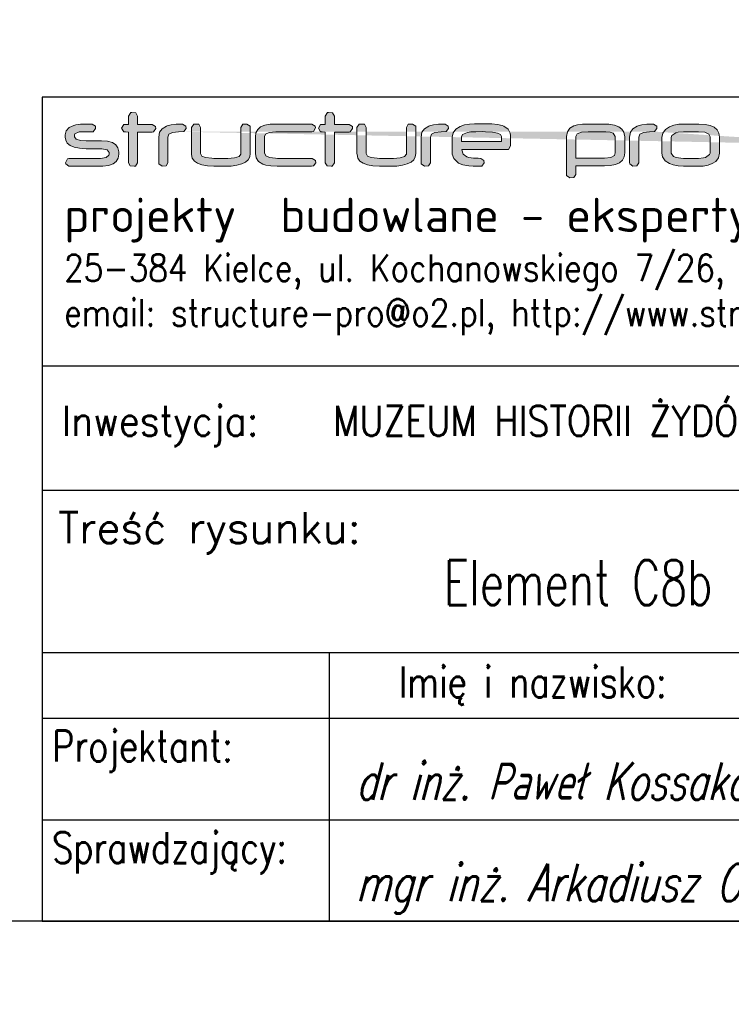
# Model space of a CAD drawing. Header units: millimetres. Extents: x -34919 to 306996, y -293018 to -145733.
# Tile 222 of 256: x 91496 to 91892, y -196130 to -195581. Entities that reach past the tile are written whole.
import ezdxf
from ezdxf.enums import TextEntityAlignment as Align

# ---------------------------------------------------------------- set-up
doc = ezdxf.new("R2010")
doc.units = ezdxf.units.MM
doc.header["$LTSCALE"] = 3
for name, color, linetype in [('Konstrukcja', 2, 'Continuous'), ('Prz', 5, 'Continuous'), ('TABELA', 7, 'Continuous')]:
    doc.layers.add(name, color=color, linetype=linetype)
doc.layers.add('SIATKA', color=5, linetype='Continuous', lineweight=18)
doc.styles.add('Annotative', font='txt')
doc.styles.add('NOVE3', font='romans.shx', dxfattribs={"width": 0.7})
doc.styles.add('ROMANS', font='romans.shx')

# ---------------------------------------------------------------- blocks, each defined once
blk = doc.blocks.new('structure pro')
h = blk.add_hatch(color=7)
h.dxf.hatch_style = 1
h.paths.add_polyline_path([(739.2, 22.6), (739.75, 24.09), (741.79, 25.19), (745.17, 25.58), (748.07, 25.58), (749.33, 27.39), (749.17, 28.65), (747.37, 29.9), (747.13, 29.9), (743.75, 29.75), (741, 29.43), (738.81, 28.88), (738.33, 28.65), (735.98, 27.23), (734.56, 25.19), (734.09, 22.6), (734.09, 8.31), (734.09, 7.76), (735.9, 6.34), (738.18, 6.5), (739.2, 8.31)])
h.paths.add_polyline_path([(553.28, 43.25), (550.33, 45.35), (549.87, 45.35), (544.24, 45.15), (539.6, 44.63), (536, 43.65), (535.15, 43.39), (531.22, 40.96), (528.86, 37.63), (528.08, 33.24), (528.08, 9.48), (528.21, 8.44), (531.15, 6.21), (534.95, 6.47), (536.72, 9.42), (536.72, 33.24), (537.63, 35.79), (540.91, 37.56), (546.6, 38.22), (551.38, 38.28), (553.54, 41.29)])
h.paths.add_polyline_path([(115.83, 43.25), (112.82, 45.35), (112.42, 45.35), (106.8, 45.15), (102.15, 44.63), (98.48, 43.65), (97.7, 43.39), (93.77, 40.96), (91.42, 37.63), (90.63, 33.24), (90.63, 9.48), (90.7, 8.44), (93.71, 6.21), (97.44, 6.47), (99.2, 9.42), (99.2, 33.24), (100.12, 35.79), (103.46, 37.56), (109.15, 38.22), (113.93, 38.28), (116.02, 41.29)])
h.paths.add_polyline_path([(1436.84, 35.09), (1434.56, 35.72), (1432.28, 35.09), (1431.18, 33.12), (1432.28, 31.08), (1434.56, 30.45), (1436.84, 31.08), (1437.86, 33.12)])
h.paths.add_polyline_path([(1436.13, 29.75), (1433.93, 29.98), (1432.05, 28.02), (1432.05, 8.31), (1432.99, 6.58), (1435.27, 6.34), (1437.15, 8.31), (1437.15, 28.02)])
h.paths.add_polyline_path([(1405.27, 36.11), (1403.07, 36.19), (1401.18, 34.3), (1401.18, 8.31), (1403.07, 6.34), (1405.27, 6.58), (1406.29, 8.31), (1406.29, 15.45), (1423.96, 6.58), (1426.47, 6.34), (1428.59, 8.15), (1427.33, 10.03), (1411.08, 18.12), (1426.94, 26.06), (1428.28, 27.86), (1426.08, 29.67), (1423.72, 29.51), (1406.29, 20.79), (1406.29, 34.3)])
h.paths.add_polyline_path([(1385.4, 28.65), (1383.59, 29.9), (1380.45, 29.83), (1377.94, 29.75), (1377.15, 29.67), (1374.48, 29.35), (1373.38, 29.04), (1370.71, 27.86), (1369.14, 26.13), (1368.67, 23.86), (1368.67, 22.6), (1368.82, 20.95), (1369.77, 19.22), (1371.34, 17.81), (1373.62, 16.87), (1376.6, 16.32), (1380.21, 16.08), (1388.62, 16.08), (1389.09, 16.08), (1392.07, 15.53), (1393.01, 13.96), (1393.01, 13.1), (1392.94, 12.47), (1391.44, 11.13), (1388.22, 10.74), (1370.71, 10.74), (1369.77, 10.51), (1368.75, 8.31), (1368.82, 7.68), (1370.71, 6.34), (1388.14, 6.34), (1389.64, 6.42), (1392.78, 6.81), (1395.21, 7.68), (1397.02, 9.01), (1398.04, 10.82), (1398.43, 13.1), (1398.43, 14.2), (1398.43, 14.35), (1397.96, 16.55), (1396.78, 18.28), (1394.9, 19.54), (1392.23, 20.24), (1388.85, 20.48), (1380.29, 20.48), (1377.15, 20.71), (1374.64, 21.42), (1373.85, 22.6), (1373.85, 23.86), (1373.93, 24.33), (1376.36, 25.43), (1376.68, 25.43), (1379.9, 25.51), (1383.59, 25.51), (1384.22, 25.58), (1385.55, 27.39)])
h.paths.add_polyline_path([(1324.29, 28.8), (1321.55, 29.98), (1321.47, 29.98), (1319.19, 28.33), (1319.5, 27.08), (1328.85, 8.46), (1329.09, 8.15), (1332.07, 6.74), (1332.38, 6.74), (1335.21, 8.38), (1342.99, 22.76), (1350.6, 8.46), (1350.68, 8.31), (1353.67, 6.81), (1353.98, 6.81), (1356.81, 8.46), (1366.39, 27.08), (1366.7, 28.33), (1366.7, 28.41), (1364.27, 29.98), (1361.6, 28.8), (1353.67, 13.49), (1345.89, 27.78), (1345.89, 27.86), (1342.99, 29.51), (1342.75, 29.51), (1340, 27.78), (1332.23, 13.49)])
h.paths.add_polyline_path([(1308.59, 29.67), (1305.13, 29.9), (1296.49, 29.9), (1293.98, 29.75), (1291.15, 29.2), (1288.8, 28.33), (1286.6, 26.92), (1285.11, 24.8), (1284.56, 22.36), (1284.56, 13.65), (1284.95, 11.45), (1286.36, 9.41), (1288.8, 7.83), (1290.84, 7.13), (1293.59, 6.58), (1296.49, 6.34), (1305.13, 6.34), (1307.49, 6.5), (1310.32, 6.97), (1312.59, 7.76), (1314.56, 9.01), (1316.05, 11.05), (1316.6, 13.65), (1316.6, 22.36), (1316.6, 22.44), (1316.28, 24.72), (1315.26, 26.61), (1313.69, 28.02), (1311.49, 29.04)])
h.paths.add_polyline_path([(1296.57, 25.51), (1304.97, 25.51), (1308.43, 25.19), (1310.63, 24.33), (1311.34, 22.76), (1311.34, 13.65), (1311.18, 12.86), (1308.82, 11.29), (1307.8, 11.05), (1304.97, 10.74), (1296.57, 10.74), (1295.08, 10.74), (1292.41, 11.21), (1291, 11.84), (1289.74, 13.65), (1289.74, 22.36), (1289.97, 23.39), (1292.33, 24.96), (1293.67, 25.27)], flags=16)
h.paths.add_polyline_path([(1258.48, 36.11), (1256.28, 36.19), (1254.4, 34.3), (1254.4, 8.31), (1256.28, 6.34), (1258.48, 6.58), (1259.5, 8.31), (1259.5, 15.45), (1277.17, 6.58), (1279.69, 6.34), (1281.81, 8.15), (1280.55, 10.03), (1264.29, 18.12), (1280.16, 26.06), (1281.49, 27.86), (1279.29, 29.67), (1276.94, 29.51), (1259.5, 20.79), (1259.5, 34.3)])
h.paths.add_polyline_path([(1240.1, 29.75), (1235.86, 29.9), (1233.9, 27.94), (1233.9, 27.63), (1235.86, 25.51), (1237.04, 25.51), (1237.28, 25.51), (1238.14, 25.58), (1238.85, 25.58), (1240.57, 25.51), (1244.34, 24.8), (1245.84, 23.15), (1227.54, 23.15), (1223.61, 22.76), (1220.47, 21.66), (1220.31, 21.58), (1217.56, 19.3), (1216.7, 16.16), (1216.7, 13.18), (1216.7, 13.02), (1217.72, 10.11), (1220.71, 7.83), (1223.93, 6.74), (1227.69, 6.34), (1240.34, 6.34), (1242.15, 6.42), (1245.99, 7.05), (1248.74, 8.46), (1250.39, 10.58), (1250.94, 13.41), (1250.94, 22.68), (1250.55, 24.96), (1248.66, 27.39), (1245.29, 29.04), (1243.56, 29.35)])
h.paths.add_polyline_path([(1240.42, 10.74), (1227.54, 10.74), (1224.16, 11.21), (1221.88, 13.25), (1221.88, 16.24), (1224.08, 18.2), (1227.46, 18.75), (1245.76, 18.75), (1245.76, 17.89), (1245.84, 16.71), (1245.84, 15.53), (1245.84, 14.67), (1245.84, 14.12), (1244.34, 11.29), (1244.11, 11.13)], flags=16)
h.paths.add_polyline_path([(1200.91, 28.65), (1199.11, 29.9), (1196.04, 29.83), (1193.45, 29.75), (1192.67, 29.67), (1190, 29.35), (1188.9, 29.04), (1186.31, 27.86), (1184.74, 26.13), (1184.19, 23.86), (1184.19, 22.6), (1184.42, 20.95), (1185.29, 19.22), (1186.86, 17.81), (1189.13, 16.87), (1192.12, 16.32), (1195.73, 16.08), (1204.13, 16.08), (1204.61, 16.08), (1207.59, 15.53), (1208.53, 13.96), (1208.53, 13.1), (1208.45, 12.47), (1206.96, 11.13), (1203.74, 10.74), (1186.23, 10.74), (1185.29, 10.51), (1184.26, 8.31), (1184.34, 7.68), (1186.23, 6.34), (1203.66, 6.34), (1205.16, 6.42), (1208.3, 6.81), (1210.81, 7.68), (1212.54, 9.01), (1213.56, 10.82), (1213.95, 13.1), (1213.95, 14.2), (1213.95, 14.35), (1213.48, 16.55), (1212.3, 18.28), (1210.42, 19.54), (1207.75, 20.24), (1204.37, 20.48), (1195.81, 20.48), (1192.67, 20.71), (1190.15, 21.42), (1189.37, 22.6), (1189.37, 23.86), (1189.45, 24.33), (1191.88, 25.43), (1192.2, 25.43), (1195.42, 25.51), (1199.11, 25.51), (1199.74, 25.58), (1201.07, 27.39)])
h.paths.add_polyline_path([(1169.11, 28.65), (1167.3, 29.9), (1164.16, 29.83), (1161.65, 29.75), (1160.86, 29.67), (1158.19, 29.35), (1157.09, 29.04), (1154.42, 27.86), (1152.85, 26.13), (1152.38, 23.86), (1152.38, 22.6), (1152.54, 20.95), (1153.48, 19.22), (1155.05, 17.81), (1157.33, 16.87), (1160.23, 16.32), (1163.92, 16.08), (1172.33, 16.08), (1172.72, 16.08), (1175.7, 15.53), (1176.72, 13.96), (1176.72, 13.1), (1176.65, 12.47), (1175.15, 11.13), (1171.86, 10.74), (1154.34, 10.74), (1153.48, 10.51), (1152.46, 8.31), (1152.54, 7.68), (1154.34, 6.34), (1171.86, 6.34), (1173.35, 6.42), (1176.49, 6.81), (1178.92, 7.68), (1180.73, 9.01), (1181.75, 10.82), (1182.07, 13.1), (1182.07, 14.2), (1182.07, 14.35), (1181.67, 16.55), (1180.49, 18.28), (1178.61, 19.54), (1175.94, 20.24), (1172.56, 20.48), (1163.92, 20.48), (1160.78, 20.71), (1158.35, 21.42), (1157.48, 22.6), (1157.48, 23.86), (1157.64, 24.33), (1160.08, 25.43), (1160.39, 25.43), (1163.61, 25.51), (1167.3, 25.51), (1167.93, 25.58), (1169.26, 27.39)])
h.paths.add_polyline_path([(1141.62, 29.67), (1138.16, 29.9), (1129.52, 29.9), (1127.01, 29.75), (1124.18, 29.2), (1121.83, 28.33), (1119.63, 26.92), (1118.06, 24.8), (1117.59, 22.36), (1117.59, 13.65), (1117.98, 11.45), (1119.39, 9.41), (1121.83, 7.83), (1123.87, 7.13), (1126.62, 6.58), (1129.52, 6.34), (1138.16, 6.34), (1140.52, 6.5), (1143.35, 6.97), (1145.62, 7.76), (1147.59, 9.01), (1149.08, 11.05), (1149.63, 13.65), (1149.63, 22.36), (1149.63, 22.44), (1149.24, 24.72), (1148.29, 26.61), (1146.72, 28.02), (1144.45, 29.04)])
h.paths.add_polyline_path([(1129.6, 25.51), (1138.01, 25.51), (1141.46, 25.19), (1143.66, 24.33), (1144.37, 22.76), (1144.37, 13.65), (1144.13, 12.86), (1141.85, 11.29), (1140.83, 11.05), (1138.01, 10.74), (1129.6, 10.74), (1128.11, 10.74), (1125.44, 11.21), (1123.95, 11.84), (1122.77, 13.65), (1122.77, 22.36), (1123.01, 23.39), (1125.36, 24.96), (1126.7, 25.27)], flags=16)
h.paths.add_polyline_path([(1086.96, 34.3), (1084.99, 36.19), (1082.72, 36.11), (1081.62, 34.3), (1081.62, 8.31), (1082.72, 6.58), (1084.99, 6.34), (1086.96, 8.31), (1086.96, 18.67), (1109.81, 6.66), (1112.64, 6.34), (1114.84, 8.15), (1113.58, 10.03), (1091.75, 21.58), (1112.8, 32.65), (1114.13, 34.46), (1111.93, 36.19), (1108.95, 36.03), (1086.96, 24.33)])
h.paths.add_polyline_path([(1052.94, 36.11), (1050.74, 36.19), (1048.78, 34.3), (1048.78, 20.56), (1044.07, 15.92), (1043.59, 15.14), (1044.62, 14.35), (1046.11, 14.67), (1048.78, 17.26), (1048.78, 8.31), (1049.88, 6.58), (1052.08, 6.34), (1053.96, 8.31), (1053.96, 22.29), (1058.83, 27), (1059.22, 27.78), (1058.2, 28.57), (1056.79, 28.33), (1053.96, 25.58), (1053.96, 34.3)])
h.paths.add_polyline_path([(1034.65, 29.67), (1031.51, 29.9), (1021.93, 29.9), (1019.02, 29.75), (1016.2, 29.28), (1013.92, 28.49), (1011.56, 27), (1009.99, 24.96), (1009.52, 22.44), (1009.52, 13.8), (1009.52, 13.1), (1010.38, 10.66), (1012.35, 8.54), (1013.05, 8.07), (1015.41, 7.13), (1018.63, 6.58), (1021.14, 6.42), (1022.32, 6.42), (1025.39, 6.34), (1026.01, 6.42), (1027.27, 8.31), (1027.19, 9.41), (1025.39, 10.74), (1023.89, 10.74), (1021.22, 10.82), (1018.79, 11.13), (1017.53, 11.53), (1015.49, 13.02), (1014.86, 15.45), (1014.86, 15.61), (1040.54, 15.61), (1040.86, 15.61), (1041.96, 17.73), (1041.96, 23.39), (1041.8, 24.72), (1040.62, 26.92), (1038.27, 28.57), (1037.24, 29.04)])
h.paths.add_polyline_path([(1022.71, 25.58), (1026.41, 25.58), (1028.06, 25.58), (1031.9, 25.35), (1034.73, 24.88), (1036.38, 24.01), (1036.93, 22.99), (1036.93, 20.09), (1014.7, 20.09), (1014.7, 22.76), (1015.18, 24.01), (1017.92, 25.19), (1019.89, 25.43)], flags=16)
h.paths.add_polyline_path([(965.23, 28.8), (962.48, 29.98), (962.4, 29.98), (960.04, 28.33), (960.36, 27.08), (969.78, 8.46), (969.94, 8.15), (973, 6.74), (973.32, 6.74), (976.14, 8.38), (983.84, 22.76), (991.46, 8.46), (991.54, 8.31), (994.52, 6.81), (994.91, 6.81), (997.66, 8.46), (1007.24, 27.08), (1007.64, 28.33), (1007.64, 28.41), (1005.2, 29.98), (1002.45, 28.8), (994.52, 13.49), (986.82, 27.78), (986.75, 27.86), (983.84, 29.51), (983.68, 29.51), (980.85, 27.78), (973.16, 13.49)])
h.paths.add_polyline_path([(946.61, 29.75), (942.37, 29.9), (940.41, 27.94), (940.41, 27.63), (942.37, 25.51), (943.55, 25.51), (943.79, 25.51), (944.65, 25.58), (945.36, 25.58), (947.08, 25.51), (950.85, 24.8), (952.35, 23.15), (934.05, 23.15), (930.2, 22.76), (926.98, 21.66), (926.82, 21.58), (924.07, 19.3), (923.21, 16.16), (923.21, 13.18), (923.21, 13.02), (924.23, 10.11), (927.21, 7.83), (930.43, 6.74), (934.2, 6.34), (946.85, 6.34), (948.66, 6.42), (952.5, 7.05), (955.25, 8.46), (956.9, 10.58), (957.45, 13.41), (957.45, 22.68), (957.06, 24.96), (955.17, 27.39), (951.8, 29.04), (950.07, 29.35)])
h.paths.add_polyline_path([(946.93, 10.74), (934.05, 10.74), (930.67, 11.21), (928.39, 13.25), (928.39, 16.24), (930.59, 18.2), (933.97, 18.75), (952.27, 18.75), (952.27, 17.89), (952.35, 16.71), (952.35, 15.53), (952.35, 14.67), (952.35, 14.12), (950.85, 11.29), (950.62, 11.13)], flags=16)
h.paths.add_polyline_path([(911.82, 35.95), (907.89, 36.19), (885.28, 36.19), (883.31, 34.3), (883.31, 8.31), (885.28, 6.34), (887.63, 6.58), (888.81, 8.31), (888.81, 17.02), (907.66, 17.02), (909.07, 17.1), (912.76, 17.49), (915.98, 18.52), (917.4, 19.22), (919.68, 21.66), (920.46, 24.96), (920.46, 29.59), (920.38, 30.3), (918.97, 32.97), (915.75, 34.93), (915.12, 35.17)])
h.paths.add_polyline_path([(888.81, 31.79), (907.97, 31.79), (910.41, 31.71), (913.86, 30.85), (915.04, 29.2), (915.04, 25.11), (914.57, 23.54), (912.29, 22.05), (907.97, 21.5), (888.81, 21.5)], flags=16)
h.paths.add_polyline_path([(851.51, 11.05), (852.6, 9.09), (851.51, 7.05), (849.23, 6.42), (846.95, 7.05), (845.85, 9.09), (846.95, 11.05), (849.23, 11.68)])
h.paths.add_polyline_path([(828.34, 38.54), (827.32, 38.7), (825.59, 38.07), (824.72, 36.42), (825.59, 34.77), (827.39, 34.22), (829.12, 34.85), (829.99, 36.42), (829.75, 37.36), (829.2, 38.07)])
h.paths.add_polyline_path([(842.47, 28.41), (840.82, 29.12), (838.86, 28.49), (812.39, 11.29), (810.98, 9.17), (812.16, 7.05), (814.59, 6.34), (841.69, 6.34), (841.85, 6.34), (843.73, 8.54), (843.73, 8.7), (841.69, 10.74), (820.17, 10.82), (842.47, 25.35), (843.1, 26.68)])
h.paths.add_polyline_path([(801.01, 29.59), (796.45, 29.9), (788.05, 29.9), (784.99, 29.75), (781.14, 29.04), (778.39, 27.7), (776.74, 25.74), (776.19, 23.15), (776.19, 8.31), (777.21, 6.58), (779.41, 6.34), (781.37, 8.31), (781.37, 23.23), (781.37, 23.39), (783.89, 25.35), (785.3, 25.43), (787.58, 25.51), (796.45, 25.51), (798.96, 25.51), (800.38, 25.35), (800.77, 25.27), (802.97, 23.23), (802.97, 8.31), (804.07, 6.58), (806.27, 6.34), (808.23, 8.31), (808.23, 23.23), (808, 24.8), (806.82, 27.08), (804.46, 28.65)])
h.paths.add_polyline_path([(771.79, 35.09), (769.51, 35.72), (767.24, 35.09), (766.14, 33.12), (767.24, 31.08), (769.51, 30.45), (771.79, 31.08), (772.89, 33.12)])
h.paths.add_polyline_path([(771.16, 29.75), (768.96, 29.98), (767, 28.02), (767, 8.31), (768.02, 6.58), (770.22, 6.34), (772.18, 8.31), (772.18, 28.02)])
h.paths.add_polyline_path([(730.01, 36.03), (727.81, 36.19), (725.85, 34.3), (725.85, 29.67), (710.45, 29.67), (706.84, 29.51), (703.23, 28.65), (700.56, 27.23), (698.91, 25.11), (698.2, 22.36), (698.12, 20.09), (698.12, 16.08), (698.2, 13.02), (698.52, 11.21), (699.93, 9.09), (702.44, 7.6), (705.98, 6.66), (710.53, 6.34), (718.39, 6.34), (719.49, 6.42), (723.18, 6.81), (726.4, 7.83), (727.5, 8.38), (730.17, 10.66), (731.03, 13.57), (731.03, 34.3)])
h.paths.add_polyline_path([(717.91, 10.74), (710.45, 10.74), (709.35, 10.74), (706.06, 10.98), (705.03, 11.37), (703.39, 13.96), (703.39, 22.29), (703.7, 23.39), (705.9, 24.88), (710.3, 25.35), (725.85, 25.35), (725.85, 13.73), (725.22, 12.23), (722.63, 11.13)], flags=16)
h.paths.add_polyline_path([(598.24, 45.02), (592.41, 45.35), (578.08, 45.35), (573.83, 45.15), (569.18, 44.3), (565.19, 42.73), (561.52, 40.38), (558.97, 36.97), (558.12, 32.78), (558.12, 18.38), (558.77, 14.72), (561.13, 11.25), (565.25, 8.63), (568.59, 7.46), (573.17, 6.54), (578.08, 6.21), (592.41, 6.21), (596.34, 6.34), (601.05, 7.13), (604.91, 8.57), (608.12, 10.66), (610.67, 14.07), (611.52, 18.38), (611.52, 32.85), (611.52, 33.05), (610.93, 36.84), (609.36, 39.92), (606.68, 42.27), (602.95, 43.97)])
h.paths.add_polyline_path([(578.21, 38.08), (592.15, 38.08), (597.91, 37.63), (601.58, 36.06), (602.82, 33.44), (602.82, 18.38), (602.49, 17.01), (598.63, 14.39), (596.93, 13.93), (592.22, 13.41), (578.21, 13.41), (575.72, 13.54), (571.27, 14.26), (568.85, 15.31), (566.76, 18.38), (566.76, 32.78), (567.22, 34.55), (571.14, 37.1), (573.3, 37.69)], flags=16)
h.paths.add_polyline_path([(508.97, 45.09), (502.82, 45.35), (489.14, 45.35), (484.49, 45.22), (479.71, 44.63), (476.24, 43.65), (472.71, 41.55), (470.29, 38.15), (469.44, 33.77), (469.44, -1.45), (469.57, -2.43), (472.65, -4.65), (476.31, -4.33), (478.08, -1.45), (478.08, 6.54), (504.91, 6.54), (510.08, 6.8), (514.92, 7.78), (518.65, 9.42), (521.4, 11.84), (522.97, 14.92), (523.56, 18.65), (523.56, 33.83), (523.5, 34.55), (522.78, 37.82), (520.95, 40.57), (518.07, 42.67), (514.07, 44.17)])
h.paths.add_polyline_path([(504.91, 13.74), (478.08, 13.74), (478.08, 33.5), (478.08, 33.9), (479.52, 36.25), (483.31, 37.69), (489.47, 38.15), (502.95, 38.15), (506.09, 38.08), (510.08, 37.76), (512.9, 36.84), (514.86, 33.77), (514.86, 18.52), (513.94, 16.09), (510.67, 14.33)], flags=16)
h.paths.add_polyline_path([(405.23, 45.02), (400.13, 45.41), (384.03, 45.41), (379.25, 45.22), (374.61, 44.43), (370.74, 43.06), (366.75, 40.57), (364.2, 37.17), (363.35, 32.98), (363.35, 18.58), (363.41, 17.47), (364.85, 13.41), (368.13, 9.81), (369.3, 9.09), (373.3, 7.46), (378.6, 6.47), (382.79, 6.28), (384.75, 6.21), (389.85, 6.21), (390.9, 6.28), (393.06, 9.42), (392.8, 11.32), (389.85, 13.41), (387.37, 13.48), (382.98, 13.61), (378.79, 14.13), (376.83, 14.79), (373.43, 17.34), (372.25, 21.26), (372.25, 21.59), (415.12, 21.59), (415.64, 21.59), (417.47, 25.13), (417.47, 34.55), (417.28, 36.78), (415.25, 40.44), (411.32, 43.19), (409.62, 43.91)])
h.paths.add_polyline_path([(385.4, 38.22), (391.56, 38.28), (394.24, 38.22), (400.72, 37.82), (405.37, 36.97), (408.18, 35.66), (409.1, 33.83), (409.1, 29.05), (371.99, 29.05), (371.99, 33.5), (372.84, 35.6), (377.42, 37.56), (380.69, 37.95)], flags=16)
edge = h.paths.add_edge_path()
edge.add_line((357.72, 38.28), (359.88, 41.29))
edge.add_line((359.88, 41.29), (359.62, 43.25))
edge.add_line((359.62, 43.25), (356.67, 45.35))
edge.add_line((356.67, 45.35), (356.21, 45.35))
edge.add_line((356.21, 45.35), (350.59, 45.15))
edge.add_line((350.59, 45.15), (345.94, 44.63))
edge.add_line((345.94, 44.63), (342.34, 43.65))
edge.add_line((342.34, 43.65), (341.49, 43.39))
edge.add_line((341.49, 43.39), (337.56, 40.96))
edge.add_line((337.56, 40.96), (335.21, 37.63))
edge.add_line((335.21, 37.63), (334.42, 33.24))
edge.add_line((334.42, 33.24), (334.42, 9.48))
edge.add_line((334.42, 9.48), (334.55, 8.44))
edge.add_line((334.55, 8.44), (337.5, 6.21))
edge.add_line((337.5, 6.21), (341.23, 6.47))
edge.add_line((341.23, 6.47), (343.06, 9.42))
edge.add_line((343.06, 9.42), (343.06, 33.24))
edge.add_line((343.06, 33.24), (343.98, 35.79))
edge.add_line((343.98, 35.79), (347.25, 37.56))
edge.add_line((347.25, 37.56), (352.94, 38.22))
edge.add_line((352.94, 38.22), (357.72, 38.28))
edge.add_line((357.72, 38.28), (352.94, 38.22))
h.paths.add_polyline_path([(281.74, 45.09), (278.01, 45.35), (276.96, 45.28), (274.8, 42.14), (274.8, 17.86), (274.86, 16.88), (275.65, 13.61), (277.55, 10.92), (280.49, 8.9), (284.55, 7.39), (289.66, 6.47), (295.81, 6.21), (299.87, 6.21), (300.19, 6.15), (302.74, 6.15), (304.51, 6.08), (305.23, 6.08), (311.71, 6.34), (317.14, 7.13), (321.59, 8.31), (325.06, 10.01), (327.55, 12.17), (328.99, 14.79), (329.51, 17.86), (329.51, 42.14), (329.38, 43.25), (326.31, 45.35), (322.51, 45.09), (320.74, 42.14), (320.74, 17.8), (320.74, 17.21), (319.04, 15.11), (315.05, 13.87), (308.63, 13.41), (295.81, 13.41), (293.71, 13.48), (288.02, 14.13), (284.55, 15.57), (283.44, 17.86), (283.44, 42.14)])
h.paths.add_polyline_path([(252.15, 55.69), (248.49, 55.95), (247.51, 55.89), (245.28, 52.74), (245.28, 45.02), (242.53, 45.02), (240.96, 44.83), (238.93, 41.49), (240.96, 38.08), (242.53, 37.95), (245.28, 37.89), (245.28, 9.42), (247.05, 6.47), (250.71, 6.21), (251.76, 6.28), (253.92, 9.42), (253.92, 37.89), (267.53, 37.89), (268.58, 37.95), (270.81, 41.03), (270.54, 42.93), (267.53, 45.02), (253.92, 45.02), (253.92, 52.74)])
h.paths.add_polyline_path([(236.05, 43.32), (232.91, 45.35), (198.75, 45.35), (194.17, 45.15), (189.19, 44.24), (185.33, 42.6), (182.58, 40.31), (180.95, 37.23), (180.42, 33.5), (180.42, 18.06), (181.14, 13.87), (183.43, 10.4), (187.36, 7.98), (190.18, 7.06), (194.76, 6.41), (200.58, 6.21), (232.45, 6.21), (234.35, 6.47), (236.45, 9.42), (236.19, 11.32), (233.24, 13.41), (200.84, 13.41), (199.01, 13.48), (193.45, 14.2), (190.11, 15.83), (189, 18.45), (189, 33.77), (189.98, 35.99), (193.38, 37.56), (199.4, 38.08), (232.91, 38.08), (234.35, 38.35), (236.25, 41.75)])
h.paths.add_polyline_path([(127.87, 45.09), (124.21, 45.35), (123.16, 45.28), (121, 42.14), (121, 17.86), (121, 16.88), (121.85, 13.61), (123.75, 10.92), (126.69, 8.9), (130.75, 7.39), (135.79, 6.47), (141.94, 6.21), (146, 6.21), (146.33, 6.15), (148.88, 6.15), (150.71, 6.08), (151.43, 6.08), (157.85, 6.34), (163.28, 7.13), (167.79, 8.31), (171.2, 10.01), (173.68, 12.17), (175.19, 14.79), (175.65, 17.86), (175.65, 42.14), (175.58, 43.25), (172.44, 45.35), (168.71, 45.09), (166.94, 42.14), (166.94, 17.8), (166.88, 17.21), (165.24, 15.11), (161.18, 13.87), (154.83, 13.41), (141.94, 13.41), (139.91, 13.48), (134.15, 14.13), (130.75, 15.57), (129.57, 17.86), (129.57, 42.14)])
h.paths.add_polyline_path([(69.3, 55.69), (65.63, 55.95), (64.65, 55.89), (62.49, 52.74), (62.49, 45.02), (59.67, 45.02), (58.1, 44.83), (56.07, 41.49), (58.1, 38.08), (59.67, 37.95), (62.49, 37.89), (62.49, 9.42), (64.19, 6.47), (67.92, 6.21), (68.9, 6.28), (71.06, 9.42), (71.06, 37.89), (84.68, 37.89), (85.79, 37.95), (87.95, 41.03), (87.69, 42.93), (84.68, 45.02), (71.06, 45.02), (71.06, 52.74)])
h.paths.add_polyline_path([(31.73, 43.25), (28.78, 45.35), (23.55, 45.35), (19.29, 45.15), (17.98, 45.09), (13.6, 44.5), (11.7, 44.04), (7.38, 42.08), (4.7, 39.13), (3.85, 35.34), (3.85, 33.18), (4.18, 30.49), (5.68, 27.61), (8.3, 25.32), (12.09, 23.69), (17.07, 22.77), (23.16, 22.44), (37.16, 22.44), (37.88, 22.44), (42.85, 21.46), (44.49, 18.84), (44.49, 17.4), (44.36, 16.36), (41.87, 14.2), (36.44, 13.41), (7.25, 13.41), (5.75, 13.15), (4.04, 9.42), (4.18, 8.37), (7.25, 6.21), (36.38, 6.21), (38.8, 6.28), (44.1, 6.93), (48.16, 8.44), (51.1, 10.66), (52.87, 13.61), (53.46, 17.4), (53.46, 19.17), (53.46, 19.5), (52.74, 23.16), (50.77, 26.04), (47.57, 28.14), (43.18, 29.38), (37.49, 29.77), (23.22, 29.77), (17.98, 30.03), (13.86, 31.21), (12.49, 33.31), (12.49, 35.34), (12.62, 36.12), (16.74, 37.95), (17.26, 38.02), (22.57, 38.08), (28.78, 38.08), (29.83, 38.22), (31.99, 41.29)])
edge = h.paths.add_edge_path()
edge.add_line((748.07, 25.58), (745.17, 25.58))
edge.add_line((551.38, 38.28), (546.6, 38.22))
edge.add_line((113.93, 38.28), (109.15, 38.22))
at = {"color": 7, "lineweight": 0}
for p, q in [((64.65, 55.89), (62.49, 52.74)), ((65.63, 55.95), (64.65, 55.89)), ((69.3, 55.69), (65.63, 55.95)), ((71.06, 52.74), (69.3, 55.69)), ((247.51, 55.89), (245.28, 52.74)), ((248.49, 55.95), (247.51, 55.89)), ((252.15, 55.69), (248.49, 55.95)), ((253.92, 52.74), (252.15, 55.69)), ((62.49, 52.74), (62.49, 45.02)), ((71.06, 45.02), (71.06, 52.74)), ((245.28, 52.74), (245.28, 45.02)), ((253.92, 45.02), (253.92, 52.74)), ((4.7, 39.13), (3.85, 35.34)), ((7.38, 42.08), (4.7, 39.13)), ((11.7, 44.04), (7.38, 42.08)), ((13.6, 44.5), (11.7, 44.04)), ((12.62, 36.12), (16.74, 37.95)), ((17.98, 45.09), (13.6, 44.5)), ((16.74, 37.95), (17.26, 38.02)), ((17.26, 38.02), (22.57, 38.08)), ((19.29, 45.15), (17.98, 45.09)), ((23.55, 45.35), (19.29, 45.15)), ((22.57, 38.08), (28.78, 38.08)), ((28.78, 45.35), (23.55, 45.35)), ((31.73, 43.25), (28.78, 45.35)), ((28.78, 38.08), (29.83, 38.22)), ((29.83, 38.22), (31.99, 41.29)), ((31.99, 41.29), (31.73, 43.25)), ((58.1, 44.83), (56.07, 41.49)), ((56.07, 41.49), (58.1, 38.08)), ((59.67, 45.02), (58.1, 44.83)), ((58.1, 38.08), (59.67, 37.95)), ((62.49, 45.02), (59.67, 45.02)), ((59.67, 37.95), (62.49, 37.89)), ((62.49, 37.89), (62.49, 9.42)), ((84.68, 45.02), (71.06, 45.02)), ((71.06, 9.42), (71.06, 37.89)), ((71.06, 37.89), (84.68, 37.89)), ((87.69, 42.93), (84.68, 45.02)), ((84.68, 37.89), (85.79, 37.95)), ((85.79, 37.95), (87.95, 41.03)), ((87.95, 41.03), (87.69, 42.93)), ((113.93, 38.28), (109.15, 38.22)), ((123.16, 45.28), (121, 42.14)), ((121, 42.14), (121, 17.86)), ((124.21, 45.35), (123.16, 45.28)), ((127.87, 45.09), (124.21, 45.35)), ((129.57, 42.14), (127.87, 45.09)), ((129.57, 17.86), (129.57, 42.14)), ((168.71, 45.09), (166.94, 42.14)), ((166.94, 42.14), (166.94, 17.8)), ((172.44, 45.35), (168.71, 45.09)), ((175.58, 43.25), (172.44, 45.35)), ((175.65, 42.14), (175.58, 43.25)), ((175.65, 17.86), (175.65, 42.14)), ((180.95, 37.23), (180.42, 33.5)), ((182.58, 40.31), (180.95, 37.23)), ((185.33, 42.6), (182.58, 40.31)), ((189.19, 44.24), (185.33, 42.6)), ((194.17, 45.15), (189.19, 44.24)), ((189.98, 35.99), (193.38, 37.56)), ((193.38, 37.56), (199.4, 38.08)), ((198.75, 45.35), (194.17, 45.15)), ((232.91, 45.35), (198.75, 45.35)), ((199.4, 38.08), (232.91, 38.08)), ((236.05, 43.32), (232.91, 45.35)), ((232.91, 38.08), (234.35, 38.35)), ((234.35, 38.35), (236.25, 41.75)), ((236.25, 41.75), (236.05, 43.32)), ((240.96, 44.83), (238.93, 41.49)), ((238.93, 41.49), (240.96, 38.08)), ((242.53, 45.02), (240.96, 44.83)), ((240.96, 38.08), (242.53, 37.95)), ((245.28, 45.02), (242.53, 45.02)), ((242.53, 37.95), (245.28, 37.89)), ((245.28, 37.89), (245.28, 9.42)), ((267.53, 45.02), (253.92, 45.02)), ((253.92, 9.42), (253.92, 37.89)), ((253.92, 37.89), (267.53, 37.89)), ((270.54, 42.93), (267.53, 45.02)), ((267.53, 37.89), (268.58, 37.95)), ((268.58, 37.95), (270.81, 41.03)), ((270.81, 41.03), (270.54, 42.93)), ((276.96, 45.28), (274.8, 42.14)), ((274.8, 42.14), (274.8, 17.86)), ((278.01, 45.35), (276.96, 45.28)), ((281.74, 45.09), (278.01, 45.35)), ((283.44, 42.14), (281.74, 45.09)), ((283.44, 17.86), (283.44, 42.14)), ((322.51, 45.09), (320.74, 42.14)), ((320.74, 42.14), (320.74, 17.8)), ((326.31, 45.35), (322.51, 45.09)), ((329.38, 43.25), (326.31, 45.35)), ((329.51, 42.14), (329.38, 43.25)), ((329.51, 17.86), (329.51, 42.14)), ((364.2, 37.17), (363.35, 32.98)), ((366.75, 40.57), (364.2, 37.17)), ((370.74, 43.06), (366.75, 40.57)), ((374.61, 44.43), (370.74, 43.06)), ((372.84, 35.6), (377.42, 37.56)), ((379.25, 45.22), (374.61, 44.43)), ((377.42, 37.56), (380.69, 37.95)), ((384.03, 45.41), (379.25, 45.22)), ((380.69, 37.95), (385.4, 38.22)), ((400.13, 45.41), (384.03, 45.41)), ((385.4, 38.22), (391.56, 38.28)), ((391.56, 38.28), (394.24, 38.22)), ((394.24, 38.22), (400.72, 37.82)), ((405.23, 45.02), (400.13, 45.41)), ((400.72, 37.82), (405.37, 36.97)), ((409.62, 43.91), (405.23, 45.02)), ((405.37, 36.97), (408.18, 35.66)), ((411.32, 43.19), (409.62, 43.91)), ((415.25, 40.44), (411.32, 43.19)), ((417.28, 36.78), (415.25, 40.44)), ((417.47, 34.55), (417.28, 36.78)), ((470.29, 38.15), (469.44, 33.77)), ((472.71, 41.55), (470.29, 38.15)), ((476.24, 43.65), (472.71, 41.55)), ((479.71, 44.63), (476.24, 43.65)), ((479.52, 36.25), (483.31, 37.69)), ((484.49, 45.22), (479.71, 44.63)), ((483.31, 37.69), (489.47, 38.15)), ((489.14, 45.35), (484.49, 45.22)), ((502.82, 45.35), (489.14, 45.35)), ((489.47, 38.15), (502.95, 38.15)), ((508.97, 45.09), (502.82, 45.35)), ((502.95, 38.15), (506.09, 38.08)), ((506.09, 38.08), (510.08, 37.76)), ((514.07, 44.17), (508.97, 45.09)), ((510.08, 37.76), (512.9, 36.84)), ((512.9, 36.84), (514.86, 33.77)), ((518.07, 42.67), (514.07, 44.17)), ((520.95, 40.57), (518.07, 42.67)), ((522.78, 37.82), (520.95, 40.57)), ((523.5, 34.55), (522.78, 37.82)), ((551.38, 38.28), (546.6, 38.22)), ((558.97, 36.97), (558.12, 32.78)), ((561.52, 40.38), (558.97, 36.97)), ((565.19, 42.73), (561.52, 40.38)), ((569.18, 44.3), (565.19, 42.73)), ((567.22, 34.55), (571.14, 37.1)), ((573.83, 45.15), (569.18, 44.3)), ((571.14, 37.1), (573.3, 37.69)), ((573.3, 37.69), (578.21, 38.08)), ((578.08, 45.35), (573.83, 45.15)), ((592.41, 45.35), (578.08, 45.35)), ((578.21, 38.08), (592.15, 38.08)), ((592.15, 38.08), (597.91, 37.63)), ((598.24, 45.02), (592.41, 45.35)), ((597.91, 37.63), (601.58, 36.06)), ((602.95, 43.97), (598.24, 45.02)), ((606.68, 42.27), (602.95, 43.97)), ((609.36, 39.92), (606.68, 42.27)), ((610.93, 36.84), (609.36, 39.92)), ((611.52, 33.05), (610.93, 36.84)), ((3.85, 35.34), (3.85, 33.18)), ((3.85, 33.18), (4.18, 30.49)), ((4.18, 30.49), (5.68, 27.61)), ((5.68, 27.61), (8.3, 25.32)), ((12.49, 35.34), (12.62, 36.12)), ((12.49, 33.31), (12.49, 35.34)), ((13.86, 31.21), (12.49, 33.31)), ((17.98, 30.03), (13.86, 31.21)), ((23.22, 29.77), (17.98, 30.03)), ((37.49, 29.77), (23.22, 29.77)), ((43.18, 29.38), (37.49, 29.77)), ((47.57, 28.14), (43.18, 29.38)), ((50.77, 26.04), (47.57, 28.14)), ((180.42, 33.5), (180.42, 18.06)), ((189, 33.77), (189.98, 35.99)), ((189, 18.45), (189, 33.77)), ((363.35, 32.98), (363.35, 18.58)), ((371.99, 33.5), (372.84, 35.6)), ((371.99, 29.05), (371.99, 33.5)), ((409.1, 29.05), (371.99, 29.05)), ((408.18, 35.66), (409.1, 33.83)), ((409.1, 33.83), (409.1, 29.05)), ((417.47, 25.13), (417.47, 34.55)), ((469.44, 33.77), (469.44, -1.45)), ((478.08, 33.9), (479.52, 36.25)), ((478.08, 33.5), (478.08, 33.9)), ((478.08, 13.74), (478.08, 33.5)), ((514.86, 33.77), (514.86, 18.52)), ((523.56, 33.83), (523.5, 34.55)), ((523.56, 18.65), (523.56, 33.83)), ((558.12, 32.78), (558.12, 18.38)), ((566.76, 32.78), (567.22, 34.55)), ((566.76, 18.38), (566.76, 32.78)), ((601.58, 36.06), (602.82, 33.44)), ((602.82, 33.44), (602.82, 18.38)), ((611.52, 32.85), (611.52, 33.05)), ((611.52, 18.38), (611.52, 32.85)), ((8.3, 25.32), (12.09, 23.69)), ((12.09, 23.69), (17.07, 22.77)), ((17.07, 22.77), (23.16, 22.44)), ((23.16, 22.44), (37.16, 22.44)), ((37.16, 22.44), (37.88, 22.44)), ((37.88, 22.44), (42.85, 21.46)), ((42.85, 21.46), (44.49, 18.84)), ((44.49, 18.84), (44.49, 17.4)), ((52.74, 23.16), (50.77, 26.04)), ((53.46, 19.5), (52.74, 23.16)), ((53.46, 19.17), (53.46, 19.5)), ((53.46, 17.4), (53.46, 19.17)), ((190.11, 15.83), (189, 18.45)), ((363.35, 18.58), (363.41, 17.47)), ((372.25, 21.26), (372.25, 21.59)), ((372.25, 21.59), (415.12, 21.59)), ((373.43, 17.34), (372.25, 21.26)), ((415.12, 21.59), (415.64, 21.59)), ((415.64, 21.59), (417.47, 25.13)), ((514.86, 18.52), (513.94, 16.09)), ((522.97, 14.92), (523.56, 18.65)), ((558.12, 18.38), (558.77, 14.72)), ((568.85, 15.31), (566.76, 18.38)), ((602.82, 18.38), (602.49, 17.01)), ((610.67, 14.07), (611.52, 18.38)), ((5.75, 13.15), (4.04, 9.42)), ((4.04, 9.42), (4.18, 8.37)), ((7.25, 13.41), (5.75, 13.15)), ((36.44, 13.41), (7.25, 13.41)), ((41.87, 14.2), (36.44, 13.41)), ((44.36, 16.36), (41.87, 14.2)), ((44.49, 17.4), (44.36, 16.36)), ((48.16, 8.44), (51.1, 10.66)), ((51.1, 10.66), (52.87, 13.61)), ((52.87, 13.61), (53.46, 17.4)), ((62.49, 9.42), (64.19, 6.47)), ((68.9, 6.28), (71.06, 9.42)), ((121, 17.86), (121, 16.88)), ((121, 16.88), (121.85, 13.61)), ((121.85, 13.61), (123.75, 10.92)), ((123.75, 10.92), (126.69, 8.9)), ((130.75, 15.57), (129.57, 17.86)), ((134.15, 14.13), (130.75, 15.57)), ((139.91, 13.48), (134.15, 14.13)), ((141.94, 13.41), (139.91, 13.48)), ((154.83, 13.41), (141.94, 13.41)), ((161.18, 13.87), (154.83, 13.41)), ((165.24, 15.11), (161.18, 13.87)), ((166.88, 17.21), (165.24, 15.11)), ((166.94, 17.8), (166.88, 17.21)), ((167.79, 8.31), (171.2, 10.01)), ((171.2, 10.01), (173.68, 12.17)), ((173.68, 12.17), (175.19, 14.79)), ((175.19, 14.79), (175.65, 17.86)), ((180.42, 18.06), (181.14, 13.87)), ((181.14, 13.87), (183.43, 10.4)), ((183.43, 10.4), (187.36, 7.98)), ((193.45, 14.2), (190.11, 15.83)), ((199.01, 13.48), (193.45, 14.2)), ((200.84, 13.41), (199.01, 13.48)), ((233.24, 13.41), (200.84, 13.41)), ((236.19, 11.32), (233.24, 13.41)), ((234.35, 6.47), (236.45, 9.42)), ((236.45, 9.42), (236.19, 11.32)), ((245.28, 9.42), (247.05, 6.47)), ((251.76, 6.28), (253.92, 9.42)), ((274.8, 17.86), (274.86, 16.88)), ((274.86, 16.88), (275.65, 13.61)), ((275.65, 13.61), (277.55, 10.92)), ((277.55, 10.92), (280.49, 8.9)), ((284.55, 15.57), (283.44, 17.86)), ((288.02, 14.13), (284.55, 15.57)), ((293.71, 13.48), (288.02, 14.13)), ((295.81, 13.41), (293.71, 13.48)), ((308.63, 13.41), (295.81, 13.41)), ((315.05, 13.87), (308.63, 13.41)), ((319.04, 15.11), (315.05, 13.87)), ((320.74, 17.21), (319.04, 15.11)), ((320.74, 17.8), (320.74, 17.21)), ((321.59, 8.31), (325.06, 10.01)), ((325.06, 10.01), (327.55, 12.17)), ((327.55, 12.17), (328.99, 14.79)), ((328.99, 14.79), (329.51, 17.86)), ((363.41, 17.47), (364.85, 13.41)), ((364.85, 13.41), (368.13, 9.81)), ((368.13, 9.81), (369.3, 9.09)), ((376.83, 14.79), (373.43, 17.34)), ((378.79, 14.13), (376.83, 14.79)), ((382.98, 13.61), (378.79, 14.13)), ((387.37, 13.48), (382.98, 13.61)), ((389.85, 13.41), (387.37, 13.48)), ((392.8, 11.32), (389.85, 13.41)), ((390.9, 6.28), (393.06, 9.42)), ((393.06, 9.42), (392.8, 11.32)), ((504.91, 13.74), (478.08, 13.74)), ((510.67, 14.33), (504.91, 13.74)), ((513.94, 16.09), (510.67, 14.33)), ((514.92, 7.78), (518.65, 9.42)), ((518.65, 9.42), (521.4, 11.84)), ((521.4, 11.84), (522.97, 14.92)), ((558.77, 14.72), (561.13, 11.25)), ((561.13, 11.25), (565.25, 8.63)), ((571.27, 14.26), (568.85, 15.31)), ((575.72, 13.54), (571.27, 14.26)), ((578.21, 13.41), (575.72, 13.54)), ((592.22, 13.41), (578.21, 13.41)), ((596.93, 13.93), (592.22, 13.41)), ((598.63, 14.39), (596.93, 13.93)), ((602.49, 17.01), (598.63, 14.39)), ((604.91, 8.57), (608.12, 10.66)), ((608.12, 10.66), (610.67, 14.07)), ((4.18, 8.37), (7.25, 6.21)), ((7.25, 6.21), (36.38, 6.21)), ((36.38, 6.21), (38.8, 6.28)), ((38.8, 6.28), (44.1, 6.93)), ((44.1, 6.93), (48.16, 8.44)), ((64.19, 6.47), (67.92, 6.21)), ((67.92, 6.21), (68.9, 6.28)), ((126.69, 8.9), (130.75, 7.39)), ((130.75, 7.39), (135.79, 6.47)), ((135.79, 6.47), (141.94, 6.21)), ((141.94, 6.21), (146, 6.21)), ((146, 6.21), (146.33, 6.15)), ((146.33, 6.15), (148.88, 6.15)), ((148.88, 6.15), (150.71, 6.08)), ((150.71, 6.08), (151.43, 6.08)), ((151.43, 6.08), (157.85, 6.34)), ((157.85, 6.34), (163.28, 7.13)), ((163.28, 7.13), (167.79, 8.31)), ((187.36, 7.98), (190.18, 7.06)), ((190.18, 7.06), (194.76, 6.41)), ((194.76, 6.41), (200.58, 6.21)), ((200.58, 6.21), (232.45, 6.21)), ((232.45, 6.21), (234.35, 6.47)), ((247.05, 6.47), (250.71, 6.21)), ((250.71, 6.21), (251.76, 6.28)), ((280.49, 8.9), (284.55, 7.39)), ((284.55, 7.39), (289.66, 6.47)), ((289.66, 6.47), (295.81, 6.21)), ((295.81, 6.21), (299.87, 6.21)), ((299.87, 6.21), (300.19, 6.15)), ((300.19, 6.15), (302.74, 6.15)), ((302.74, 6.15), (304.51, 6.08)), ((304.51, 6.08), (305.23, 6.08)), ((305.23, 6.08), (311.71, 6.34)), ((311.71, 6.34), (317.14, 7.13)), ((317.14, 7.13), (321.59, 8.31)), ((369.3, 9.09), (373.3, 7.46)), ((373.3, 7.46), (378.6, 6.47)), ((378.6, 6.47), (382.79, 6.28)), ((382.79, 6.28), (384.75, 6.21)), ((384.75, 6.21), (389.85, 6.21)), ((389.85, 6.21), (390.9, 6.28)), ((478.08, -1.45), (478.08, 6.54)), ((478.08, 6.54), (504.91, 6.54)), ((504.91, 6.54), (510.08, 6.8)), ((510.08, 6.8), (514.92, 7.78)), ((565.25, 8.63), (568.59, 7.46)), ((568.59, 7.46), (573.17, 6.54)), ((573.17, 6.54), (578.08, 6.21)), ((578.08, 6.21), (592.41, 6.21)), ((592.41, 6.21), (596.34, 6.34)), ((596.34, 6.34), (601.05, 7.13)), ((601.05, 7.13), (604.91, 8.57)), ((469.44, -1.45), (469.57, -2.43)), ((469.57, -2.43), (472.65, -4.65)), ((472.65, -4.65), (476.31, -4.33)), ((476.31, -4.33), (478.08, -1.45))]:
    blk.add_line(p, q, dxfattribs=at)
for points in [[(115.83, 43.25), (112.82, 45.35), (112.42, 45.35), (106.8, 45.15), (102.15, 44.63), (98.48, 43.65), (97.7, 43.39), (93.77, 40.96), (91.42, 37.63), (90.63, 33.24), (90.63, 9.48), (90.7, 8.44), (93.71, 6.21), (97.44, 6.47), (99.2, 9.42), (99.2, 33.24), (100.12, 35.79), (103.46, 37.56), (109.15, 38.22), (113.93, 38.28), (116.02, 41.29)], [(553.28, 43.25), (550.33, 45.35), (549.87, 45.35), (544.24, 45.15), (539.6, 44.63), (536, 43.65), (535.15, 43.39), (531.22, 40.96), (528.86, 37.63), (528.08, 33.24), (528.08, 9.48), (528.21, 8.44), (531.15, 6.21), (534.95, 6.47), (536.72, 9.42), (536.72, 33.24), (537.63, 35.79), (540.91, 37.56), (546.6, 38.22), (551.38, 38.28), (553.54, 41.29)]]:
    blk.add_lwpolyline(points, close=True, dxfattribs=at)
blk.add_lwpolyline([(357.72, 38.28), (359.88, 41.29), (359.62, 43.25), (356.67, 45.35), (356.21, 45.35), (350.59, 45.15), (345.94, 44.63), (342.34, 43.65), (341.49, 43.39), (337.56, 40.96), (335.21, 37.63), (334.42, 33.24), (334.42, 9.48), (334.55, 8.44), (337.5, 6.21), (341.23, 6.47), (343.06, 9.42), (343.06, 33.24), (343.98, 35.79), (347.25, 37.56), (352.94, 38.22), (357.72, 38.28), (352.94, 38.22)], dxfattribs=at)
blk = doc.blocks.new('A$C72E22663')
at = {"layer": 'Prz'}
blk.add_lwpolyline([(-1140, 0), (0, 0), (0, 459.29), (-1140, 459.29)], close=True, dxfattribs=at)
at = {"layer": 'TABELA', "color": 3}
for p, q in [((-1140, 309.42), (-248.8, 309.42)), ((-1140, 240.18), (-248.8, 240.18)), ((-1140, 149.76), (-248.8, 149.76)), ((-979.9, 56.54), (-979.9, 149.76)), ((-1140, 113.08), (-248.8, 113.08)), ((-979.9, 0), (-979.9, 93.22))]:
    blk.add_line(p, q, dxfattribs=at)
at = {"layer": 'TABELA', "color": 2}
blk.add_line((-1140, 56.54), (-248.8, 56.54), dxfattribs=at)
at = {"color": 7, "xscale": 0.6000000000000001, "yscale": 0.6000000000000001, "zscale": 0.6000000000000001}
blk.add_blockref('structure pro', (-1129.49, 417.06), dxfattribs=at)
at = {"layer": 'Konstrukcja', "color": 3, "insert": (-1129.09, 287.2), "char_height": 16.8, "width": 819.9123, "attachment_point": 1, "style": 'ROMANS'}
blk.add_mtext('\\pt151.2;{\\W0.9;\\C4;Inwestycja:\\W0.7;  ^I\\W0.85;MUZEUM HISTORII ŻYDÓW POLSKICH W WARSZAWIE }', dxfattribs=at)
at = {"layer": 'TABELA', "color": 4, "style": 'ROMANS'}
blk.add_text('Treść rysunku:', height=17.28, rotation=360, dxfattribs=at).set_placement((-1131.24, 210.58))
at = {"layer": 'TABELA', "color": 4, "style": 'ROMANS', "width": 0.8}
for s, p in [('Imię i nazwisko:', (-941.25, 124.65)), ('Projektant:', (-1134.55, 88.91)), ('Sprawdzający:', (-1134.55, 32.37))]:
    blk.add_text(s, height=17.28, rotation=360, dxfattribs=at).set_placement(p)
at = {"layer": 'TABELA', "color": 3, "style": 'ROMANS', "oblique": 15}
for s, width, p, p2 in [('dr inż. Paweł Kossakowski', 0.619896, (-965.19, 67.68), (-706.88, 67.68)), ('mgr inż. Arkadiusz Ostap', 0.641167, (-965.19, 11.14), (-706.88, 11.14))]:
    blk.add_text(s, height=20.736, rotation=360, dxfattribs=dict(at, width=width)).set_placement(p, p2, align=Align.FIT)
at = {"layer": 'TABELA', "color": 3, "insert": (-1127.87, 403.18), "char_height": 23, "width": 879.0694, "attachment_point": 1, "rotation": 360, "style": 'Annotative'}
blk.add_mtext('{\\fISOCPEUR|b0|i0|c238|p34;\\H0.83333x;\\C7;projekty  budowlane - ekspertyzy  techniczne - badania  materiałowe}', dxfattribs=at)
at = {"layer": 'TABELA', "color": 4, "insert": (-1127.87, 371.6), "char_height": 15, "width": 814.5919, "attachment_point": 1, "rotation": 360, "style": 'Annotative'}
blk.add_mtext('{\\Fromans|c238;\\H1x;\\W0.85;25-384 Kielce, ul. Kochanowskiego 7/26, tel. 0698-161-820^Jemail: structure-pro@o2.pl, http://www.structure-pro.xt.pl}', dxfattribs=at)

msp = doc.modelspace()

# ---------------------------------------------------------------- linework, layer by layer
at = {"layer": 'Prz', "elevation": 0}
msp.add_lwpolyline([(92648.215, -196083.303), (88548.215, -196083.303), (88548.215, -193183.303), (92648.215, -193183.303)], close=True, dxfattribs=at)

# ---------------------------------------------------------------- block references
at = {"layer": 'SIATKA', "color": 42}
msp.add_blockref('A$C72E22663', (92648.215, -196083.303, 0), dxfattribs=at)

# ---------------------------------------------------------------- texts
at = {"color": 20, "insert": (33837.901, -182331.101), "char_height": 300, "width": 16331.01415, "attachment_point": 1, "style": 'NOVE3'}
msp.add_mtext('{\\C1;Wytyczne montażowe\\P\\H0.83333x;\\C3;Podczas montażu należy bezwzględnie przestrzegać dopuszczalnych tolerancji z uwagi na ścisłe dopasowanie elementów amortyzujących ugięcia dźwigarów przekrycia auli.\\P\\H1.2x;\\C1;\\PZabezpieczenia antykorozyjne.\\C256;\\P\\H0.83333x;\\C3;Wszystkie elementy stalowe konstrukcji należy poddać ocynkowaniu ogniowemu.\\PKonstrukcje przeznaczone do cynkowania ogniowego powinny odpowiadać następującym warunkom:\\P\\pl900;^I1. Spoiny powinny być wykonane metodą półautomatyczną w osłonie gazów ochronnych. Nie zaleca się spawania elektrodą otuloną, ze względu na złą jakość powłoki cynkowej na spoinach.\\P^I2. Powierzchnia konstrukcji powinna być wolna od: zawalcowań, zgorzelin, odprysków po spawaniu, ostrych krawędzi, zanieczyszczeń farbami, olejami, emulsjami oraz innymi materiałami stosowanymi przy trasowaniu, znakowaniu, spawaniu, wierceniu itp. W przypadku spawania elektrodą należy dokładnie usunąć otulinę spawalniczą w celu zminimalizowania wad powłoki. Po ocynkowaniu uwydatnią się wady jakości powierzchni stali np. zawalcowania, rysy traserskie, zeszlifowania, pory, odpryski spawalnicze, wadliwe spoiny.\\P^I3. Elementy konstrukcyjne powinny posiadać odpowiednie otwory technologiczne do odpowietrzenia, swobodnego przepływu cynku zewnątrz i wewnątrz elementu oraz do podwieszenia (mogą być przyspawane uchwyty z blachy z otworami).\\P^I4. W przypadku powierzchni spawanych na zakładkę, spoina powinna być szczelna ze wszystkich stron (spawana na około), a nakładki szczelnie przylegać do konstrukcji. Przekroje skrzynkowe oraz powierzchnie nakładające się mogą powodować uszkodzenie konstrukcji - pękanie spoin.\\P^I5. Każdy element konstrukcyjny powinien składać się z jednego gatunku stali.\\P^I6. Konstrukcje nie powinny posiadać małych szczelin lub wnęk. Spoiny powinny być szczelne i zamknięte wokół elementu, ponieważ w przeciwnym przypadku mogą po cynkowaniu wylewać się z nich resztki topnika i kwasu pogarszając jakość powłoki (tzw. "krwawe wycieki").\\P^I7. Naddatek wymiarowy dla otworów pod śruby powinien wynosić 1 - 2 mm.\\PTermiczne oddziaływanie kąpieli cynkowej uwalnia w elementach naprężenia wewnętrzne, co może powodować odkształcenia. Szczególnie uwidacznia się to w elementach spawanych. Dotyczy to także dwuteowników spawanych, których odkształcenia po cynkowaniu mogą przekroczyć dopuszczalne normy, oraz nie usztywnionych arkuszy blach i otwartych kształtowników giętych.\\P\\C256;\\P\\pl0;\\H1.2x;\\C1;Malowanie konstrukcji.\\P\\H0.83333x;\\C3;Wszystkie elementy stalowe konstrukcji należy pomalować proszkowo na kolor RAL 9011}', dxfattribs=at)
at = {"layer": 'TABELA', "color": 2, "style": 'ROMANS', "width": 0.7}
msp.add_text('Element C8b', height=25, rotation=360, dxfattribs=at).set_placement((91731.922, -195907.156, 0))

doc.saveas('drawing.dxf')
